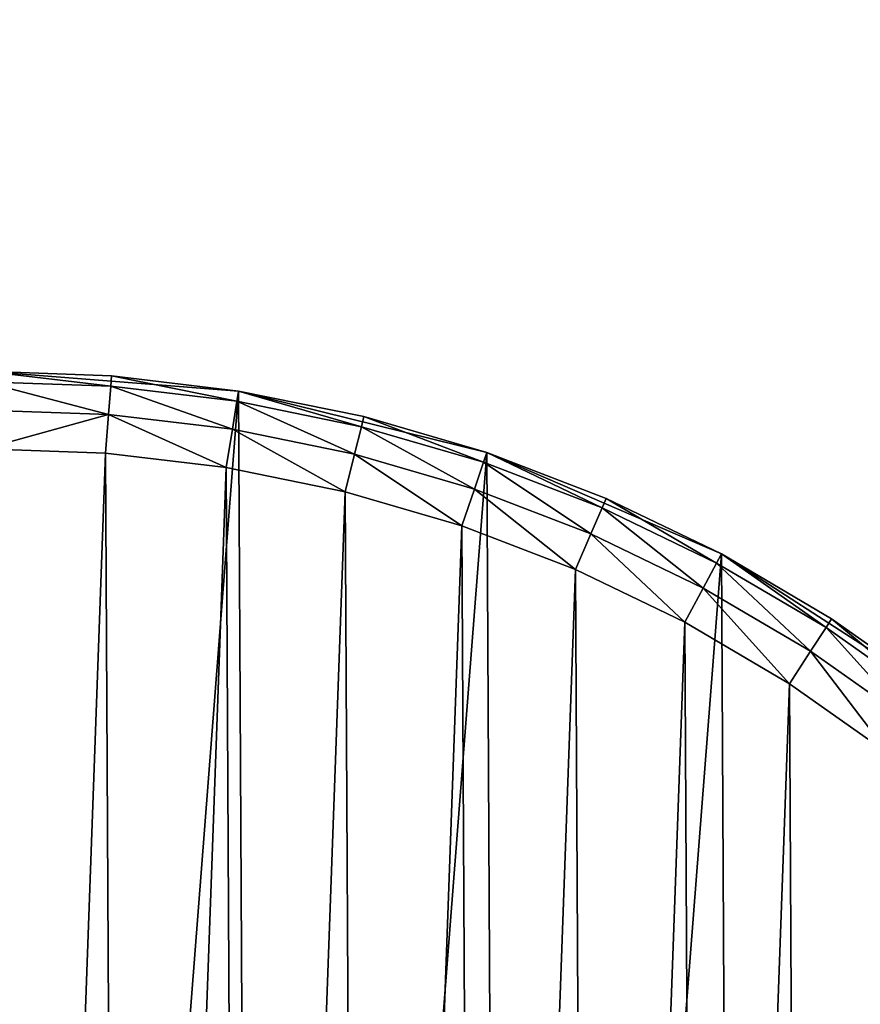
# Model space of a CAD drawing. Header units: millimetres. Extents: x -102 to 98, y 1 to 201.
# Tile 28 of 31: x -1 to 21, y 125 to 150. Entities that reach past the tile are written whole.
import ezdxf

# ---------------------------------------------------------------- set-up
doc = ezdxf.new("R2010")
doc.units = ezdxf.units.MM
doc.header["$LTSCALE"] = 25.4
doc.layers.get('0').update_dxf_attribs({"true_color": 0xff5454})

# ---------------------------------------------------------------- blocks, each defined once
blk = doc.blocks.new('COBA-ANTIQUE-I-9042.STL')
at = {"color": 39, "true_color": 0x42361f}
mesh = blk.add_polyface(dxfattribs=at)
corners = [(98.31854248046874, 201, -35.40000152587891), (-101.6814575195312, 0.9999945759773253, -35.40000152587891), (-101.6814575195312, 201, -35.40000152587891), (98.31854248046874, 0.9999945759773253, -35.40000152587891)]
mesh.append_faces([[corners[k] for k in face] for face in [(0, 1, 2), (1, 0, 3)]], dxfattribs={"vtx0": -1, "color": 39})
mesh = blk.add_polyface(dxfattribs=at)
corners = [(98.31854248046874, 0.9999945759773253, -30), (-101.6814575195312, 201, -30), (-101.6814575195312, 0.9999945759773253, -30), (98.31854248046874, 201, -30)]
mesh.append_faces([[corners[k] for k in face] for face in [(0, 1, 2), (1, 0, 3)]], dxfattribs={"vtx0": -1, "color": 39})
at = {"color": 250, "true_color": 0x262626}
mesh = blk.add_polyface(dxfattribs=at)
corners = [(-69.01798248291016, 169.5385894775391, -46.87224578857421), (66.68187713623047, 33.27354049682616, -47.03926849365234), (-69.40756225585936, 169.363525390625, -47.03915786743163), (66.85713958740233, 33.66347503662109, -46.87224578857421)]
mesh.append_faces([[corners[k] for k in face] for face in [(0, 1, 2), (1, 0, 3)]], dxfattribs={"vtx0": -1, "color": 250})
mesh = blk.add_polyface(dxfattribs=at)
corners = [(-68.84809112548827, 169.5909271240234, -46.76955413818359), (66.85713958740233, 33.66347503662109, -46.87224578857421), (-69.01798248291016, 169.5385894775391, -46.87224578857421), (66.9094772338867, 33.8333625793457, -46.76955413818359)]
mesh.append_faces([[corners[k] for k in face] for face in [(0, 1, 2), (1, 0, 3)]], dxfattribs={"vtx0": -1, "color": 250})
mesh = blk.add_polyface(dxfattribs=at)
corners = [(-68.2953109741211, 169.6959075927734, -46.24999999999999), (66.9094772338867, 33.8333625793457, -46.76955413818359), (-68.84809112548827, 169.5909271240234, -46.76955413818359), (67.0144577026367, 34.38614273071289, -46.24999999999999)]
mesh.append_faces([[corners[k] for k in face] for face in [(0, 1, 2), (1, 0, 3)]], dxfattribs={"vtx0": -1, "color": 250})
mesh = blk.add_polyface(dxfattribs=at)
corners = [(3.956839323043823, 97.76586151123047, -45.4000015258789), (67.03520965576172, 34.60215759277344, -45.84890365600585), (-68.2953109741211, 169.6959075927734, -46.24999999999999)]
mesh.append_faces([[corners[k] for k in face] for face in [(0, 1, 2)]], dxfattribs={"color": 250})
mesh = blk.add_polyface(dxfattribs=at)
corners = [(3.956839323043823, 97.76586151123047, -45.4000015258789), (-68.2953109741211, 169.6959075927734, -46.24999999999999), (-4.915590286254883, 106.6382904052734, -45.4000015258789)]
mesh.append_faces([[corners[k] for k in face] for face in [(0, 1, 2)]], dxfattribs={"color": 250})
mesh = blk.add_polyface(dxfattribs=at)
corners = [(67.03520965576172, 34.60215759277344, -45.84890365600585), (67.0144577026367, 34.38614273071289, -46.24999999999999), (-68.2953109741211, 169.6959075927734, -46.24999999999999)]
mesh.append_faces([[corners[k] for k in face] for face in [(0, 1, 2)]], dxfattribs={"color": 250})
mesh = blk.add_polyface(dxfattribs=at)
corners = [(-69.40756225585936, 169.363525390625, -47.03915786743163), (66.4063720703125, 32.91216659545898, -47.10000228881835), (-69.769287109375, 169.0878295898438, -47.10000228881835), (66.68187713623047, 33.27354049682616, -47.03926849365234)]
mesh.append_faces([[corners[k] for k in face] for face in [(0, 1, 2), (1, 0, 3)]], dxfattribs={"vtx0": -1, "color": 250})
mesh = blk.add_polyface(dxfattribs=at)
corners = [(-69.769287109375, 169.0878295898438, -47.10000228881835), (66.04556274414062, 32.63699340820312, -47.0394401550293), (-70.04498291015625, 168.7261199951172, -47.03916549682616), (66.4063720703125, 32.91216659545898, -47.10000228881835)]
mesh.append_faces([[corners[k] for k in face] for face in [(0, 1, 2), (1, 0, 3)]], dxfattribs={"vtx0": -1, "color": 250})
mesh = blk.add_polyface(dxfattribs=at)
corners = [(-70.04498291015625, 168.7261199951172, -47.03916549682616), (65.65506744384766, 32.46139907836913, -46.87224578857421), (-70.22005462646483, 168.3365173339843, -46.87224578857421), (66.04556274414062, 32.63699340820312, -47.0394401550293)]
mesh.append_faces([[corners[k] for k in face] for face in [(0, 1, 2), (1, 0, 3)]], dxfattribs={"vtx0": -1, "color": 250})
mesh = blk.add_polyface(dxfattribs=at)
corners = [(-70.22005462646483, 168.3365173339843, -46.87224578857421), (65.48517608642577, 32.40906524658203, -46.76955413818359), (-70.2723922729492, 168.1666259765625, -46.76955413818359), (65.65506744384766, 32.46139907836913, -46.87224578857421)]
mesh.append_faces([[corners[k] for k in face] for face in [(0, 1, 2), (1, 0, 3)]], dxfattribs={"vtx0": -1, "color": 250})
mesh = blk.add_polyface(dxfattribs=at)
corners = [(-70.2723922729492, 168.1666259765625, -46.76955413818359), (64.9323959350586, 32.3040771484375, -46.24999999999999), (-70.37737274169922, 167.6138458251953, -46.24999999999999), (65.48517608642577, 32.40906524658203, -46.76955413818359)]
mesh.append_faces([[corners[k] for k in face] for face in [(0, 1, 2), (1, 0, 3)]], dxfattribs={"vtx0": -1, "color": 250})
mesh = blk.add_polyface(dxfattribs=at)
corners = [(-70.37737274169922, 167.6138458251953, -46.24999999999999), (64.9323959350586, 32.3040771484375, -46.24999999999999), (-70.3980941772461, 167.398193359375, -45.84989929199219)]
mesh.append_faces([[corners[k] for k in face] for face in [(0, 1, 2)]], dxfattribs={"color": 250})
mesh = blk.add_polyface(dxfattribs=at)
corners = [(-7.319753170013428, 104.234130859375, -45.4000015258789), (-70.3980941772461, 167.398193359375, -45.84989929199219), (64.9323959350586, 32.3040771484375, -46.24999999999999)]
mesh.append_faces([[corners[k] for k in face] for face in [(0, 1, 2)]], dxfattribs={"color": 250})
mesh = blk.add_polyface(dxfattribs=at)
corners = [(-41.5268440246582, 97.48645019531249, -6.705522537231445e-07), (-40.50875854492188, 110.6146011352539, -6.705522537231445e-07), (-41.56171798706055, 104.0927047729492, -6.705522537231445e-07), (-40.40509414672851, 90.97603607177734, -6.705522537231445e-07), (-38.3966941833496, 116.8742370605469, -6.705522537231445e-07), (-38.22706604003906, 84.73905181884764, -6.705522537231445e-07), (-35.28313064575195, 122.7008590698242, -6.705522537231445e-07), (-35.05216598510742, 78.94561767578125, -6.705522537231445e-07), (-31.25300216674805, 127.9355392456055, -6.705522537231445e-07), (-30.96700477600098, 73.75376892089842, -6.705522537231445e-07), (-26.41624069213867, 132.4355010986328, -6.705522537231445e-07), (-26.08300590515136, 69.30513000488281, -6.705522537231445e-07), (-20.90477752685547, 136.0779724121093, -6.705522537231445e-07), (-20.53339767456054, 65.7210464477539, -6.705522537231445e-07), (-14.86895179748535, 138.7635955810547, -6.705522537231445e-07), (-14.46955871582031, 63.09927749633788, -6.705522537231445e-07), (-8.473404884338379, 140.4191436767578, -6.705522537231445e-07), (-8.056891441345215, 61.5113410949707, -6.705522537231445e-07), (-1.892595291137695, 140.9994354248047, -6.705522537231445e-07), (-1.470318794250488, 61.00055313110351, -6.705522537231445e-07), (4.693976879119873, 140.4886474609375, -6.705522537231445e-07), (5.110491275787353, 61.58084487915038, -6.705522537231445e-07), (11.10664463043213, 138.9007110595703, -6.705522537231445e-07), (11.50603771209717, 63.23638916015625, -6.705522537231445e-07), (17.17048263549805, 136.2789459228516, -6.705522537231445e-07), (17.5418643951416, 65.92202758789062, -6.705522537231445e-07), (22.72009086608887, 132.6948547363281, -6.705522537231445e-07), (23.0533275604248, 69.56449890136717, -6.705522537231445e-07), (27.60408973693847, 128.2462158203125, -6.705522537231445e-07), (27.89008903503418, 74.064453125, -6.705522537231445e-07), (31.68925476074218, 123.0543746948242, -6.705522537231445e-07), (31.92021751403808, 79.29913330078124, -6.705522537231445e-07), (34.86415481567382, 117.2609405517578, -6.705522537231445e-07), (35.03377914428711, 85.12575531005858, -6.705522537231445e-07), (37.04218292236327, 111.0239562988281, -6.705522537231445e-07), (37.14584350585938, 91.38539123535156, -6.705522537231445e-07), (38.1639289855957, 104.513542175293, -6.705522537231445e-07), (38.19880294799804, 97.90728759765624, -6.705522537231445e-07)]
mesh.append_faces([[corners[k] for k in face] for face in [(0, 1, 2), (36, 35, 37)]], dxfattribs={"vtx0": -1, "color": 250})
mesh.append_faces([[corners[k] for k in face] for face in [(1, 3, 4), (4, 5, 6), (6, 7, 8), (8, 9, 10), (10, 11, 12), (12, 13, 14), (14, 15, 16), (16, 17, 18), (18, 19, 20), (20, 21, 22), (22, 23, 24), (24, 25, 26), (26, 27, 28), (28, 29, 30), (30, 31, 32), (32, 33, 34), (34, 35, 36)]], dxfattribs={"vtx0": -1, "vtx1": -1, "color": 250})
mesh.append_faces([[corners[k] for k in face] for face in [(1, 0, 3), (4, 3, 5), (6, 5, 7), (8, 7, 9), (10, 9, 11), (12, 11, 13), (14, 13, 15), (16, 15, 17), (18, 17, 19), (20, 19, 21), (22, 21, 23), (24, 23, 25), (26, 25, 27), (28, 27, 29), (30, 29, 31), (32, 31, 33), (34, 33, 35)]], dxfattribs={"vtx0": -1, "vtx2": -1, "color": 250})
mesh = blk.add_polyface(dxfattribs=at)
corners = [(4.693976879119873, 140.4886474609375, -6.705522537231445e-07), (1.4112548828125, 140.8802642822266, -28), (-1.892595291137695, 140.9994354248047, -6.705522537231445e-07)]
mesh.append_faces([[corners[k] for k in face] for face in [(0, 1, 2)]], dxfattribs={"color": 250})
mesh = blk.add_polyface(dxfattribs=at)
corners = [(-1.892595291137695, 140.9994354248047, -6.705522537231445e-07), (1.4112548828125, 140.8802642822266, -28), (-1.892595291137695, 140.9994354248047, -28)]
mesh.append_faces([[corners[k] for k in face] for face in [(0, 1, 2)]], dxfattribs={"color": 250})
mesh = blk.add_polyface(dxfattribs=at)
corners = [(-1.892595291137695, 140.9994354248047, -28), (1.390538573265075, 140.6131134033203, -29), (-1.89117968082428, 140.7314910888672, -29), (1.4112548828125, 140.8802642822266, -28)]
mesh.append_faces([[corners[k] for k in face] for face in [(0, 1, 2), (1, 0, 3)]], dxfattribs={"vtx0": -1, "color": 250})
mesh = blk.add_polyface(dxfattribs=at)
corners = [(1.4112548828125, 140.8802642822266, -28), (4.651269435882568, 140.22412109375, -29), (1.390538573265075, 140.6131134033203, -29), (4.693976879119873, 140.4886474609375, -28)]
mesh.append_faces([[corners[k] for k in face] for face in [(0, 1, 2), (1, 0, 3)]], dxfattribs={"vtx0": -1, "color": 250})
mesh = blk.add_polyface(dxfattribs=at)
corners = [(4.693976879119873, 140.4886474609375, -6.705522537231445e-07), (4.693976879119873, 140.4886474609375, -28), (1.4112548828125, 140.8802642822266, -28)]
mesh.append_faces([[corners[k] for k in face] for face in [(0, 1, 2)]], dxfattribs={"color": 250})
mesh = blk.add_polyface(dxfattribs=at)
corners = [(-1.89117968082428, 140.7314910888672, -29), (1.333937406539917, 139.8832550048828, -29.7320499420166), (-1.887314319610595, 139.9994506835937, -29.7320499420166), (1.390538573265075, 140.6131134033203, -29)]
mesh.append_faces([[corners[k] for k in face] for face in [(0, 1, 2), (1, 0, 3)]], dxfattribs={"vtx0": -1, "color": 250})
mesh = blk.add_polyface(dxfattribs=at)
corners = [(1.390538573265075, 140.6131134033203, -29), (4.534591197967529, 139.5014343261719, -29.7320499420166), (1.333937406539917, 139.8832550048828, -29.7320499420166), (4.651269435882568, 140.22412109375, -29)]
mesh.append_faces([[corners[k] for k in face] for face in [(0, 1, 2), (1, 0, 3)]], dxfattribs={"vtx0": -1, "color": 250})
mesh = blk.add_polyface(dxfattribs=at)
corners = [(4.693976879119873, 140.4886474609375, -28), (7.868744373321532, 139.5671997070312, -29), (4.651269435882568, 140.22412109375, -29), (7.933149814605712, 139.8273010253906, -28)]
mesh.append_faces([[corners[k] for k in face] for face in [(0, 1, 2), (1, 0, 3)]], dxfattribs={"vtx0": -1, "color": 250})
mesh = blk.add_polyface(dxfattribs=at)
corners = [(11.10664463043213, 138.9007110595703, -6.705522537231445e-07), (7.933149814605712, 139.8273010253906, -28), (4.693976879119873, 140.4886474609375, -6.705522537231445e-07)]
mesh.append_faces([[corners[k] for k in face] for face in [(0, 1, 2)]], dxfattribs={"color": 250})
mesh = blk.add_polyface(dxfattribs=at)
corners = [(4.693976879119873, 140.4886474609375, -6.705522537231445e-07), (7.933149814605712, 139.8273010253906, -28), (4.693976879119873, 140.4886474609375, -28)]
mesh.append_faces([[corners[k] for k in face] for face in [(0, 1, 2)]], dxfattribs={"color": 250})
mesh = blk.add_polyface(dxfattribs=at)
corners = [(4.651269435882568, 140.22412109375, -29), (7.692784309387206, 138.8566131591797, -29.7320499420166), (4.534591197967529, 139.5014343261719, -29.7320499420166), (7.868744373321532, 139.5671997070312, -29)]
mesh.append_faces([[corners[k] for k in face] for face in [(0, 1, 2), (1, 0, 3)]], dxfattribs={"vtx0": -1, "color": 250})
mesh = blk.add_polyface(dxfattribs=at)
corners = [(1.333937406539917, 139.8832550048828, -29.7320499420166), (-1.882036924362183, 138.9994659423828, -30), (-1.887314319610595, 139.9994506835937, -29.7320499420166), (1.256619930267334, 138.8862457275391, -30)]
mesh.append_faces([[corners[k] for k in face] for face in [(0, 1, 2), (1, 0, 3)]], dxfattribs={"vtx0": -1, "color": 250})
mesh = blk.add_polyface(dxfattribs=at)
corners = [(1.333937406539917, 139.8832550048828, -29.7320499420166), (4.375205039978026, 138.5142211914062, -30), (1.256619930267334, 138.8862457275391, -30), (4.534591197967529, 139.5014343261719, -29.7320499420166)]
mesh.append_faces([[corners[k] for k in face] for face in [(0, 1, 2), (1, 0, 3)]], dxfattribs={"vtx0": -1, "color": 250})
mesh = blk.add_polyface(dxfattribs=at)
corners = [(7.933149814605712, 139.8273010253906, -28), (11.0209789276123, 138.6468353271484, -29), (7.868744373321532, 139.5671997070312, -29), (11.10664463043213, 138.9007110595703, -28)]
mesh.append_faces([[corners[k] for k in face] for face in [(0, 1, 2), (1, 0, 3)]], dxfattribs={"vtx0": -1, "color": 250})
mesh = blk.add_polyface(dxfattribs=at)
corners = [(11.10664463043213, 138.9007110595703, -6.705522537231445e-07), (11.10664463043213, 138.9007110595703, -28), (7.933149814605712, 139.8273010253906, -28)]
mesh.append_faces([[corners[k] for k in face] for face in [(0, 1, 2)]], dxfattribs={"color": 250})
mesh = blk.add_polyface(dxfattribs=at)
corners = [(4.534591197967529, 139.5014343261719, -29.7320499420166), (7.452419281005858, 137.8859252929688, -30), (4.375205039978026, 138.5142211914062, -30), (7.692784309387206, 138.8566131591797, -29.7320499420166)]
mesh.append_faces([[corners[k] for k in face] for face in [(0, 1, 2), (1, 0, 3)]], dxfattribs={"vtx0": -1, "color": 250})
mesh = blk.add_polyface(dxfattribs=at)
corners = [(7.868744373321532, 139.5671997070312, -29), (10.78694152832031, 137.9532012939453, -29.7320499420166), (7.692784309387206, 138.8566131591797, -29.7320499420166), (11.0209789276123, 138.6468353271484, -29)]
mesh.append_faces([[corners[k] for k in face] for face in [(0, 1, 2), (1, 0, 3)]], dxfattribs={"vtx0": -1, "color": 250})
mesh = blk.add_polyface(dxfattribs=at)
corners = [(-39.56770324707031, 103.9380722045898, -30), (-39.53457641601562, 97.66213226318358, -30), (-39.68092727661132, 100.7994155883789, -30), (-39.1956787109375, 107.0566558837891, -30), (-39.1296501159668, 94.54764556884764, -30), (-38.56739425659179, 110.1338729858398, -30), (-38.46891403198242, 91.47723388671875, -30), (-37.68714141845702, 113.1486892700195, -30), (-37.55688095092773, 88.4718780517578, -30), (-36.56092834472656, 116.0805206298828, -30), (-36.39978408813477, 85.55209350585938, -30), (-35.19646072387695, 118.9093399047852, -30), (-35.00552749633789, 82.73783874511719, -30), (-33.60304641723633, 121.6158142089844, -30), (-33.3836326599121, 80.04833984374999, -30), (-31.79157829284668, 124.1814727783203, -30), (-31.54517936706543, 77.501953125, -30), (-29.7744255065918, 126.5887680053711, -30), (-29.50272560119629, 75.11608123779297, -30), (-27.56536865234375, 128.8212585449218, -30), (-27.27022552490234, 72.90702819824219, -30), (-25.17950057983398, 130.8637237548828, -30), (-24.86293029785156, 70.88987731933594, -30), (-22.63311576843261, 132.7021636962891, -30), (-22.29727745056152, 69.07840728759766, -30), (-19.94361114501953, 134.3240661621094, -30), (-19.59080123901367, 67.48499298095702, -30), (-17.12935638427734, 135.7183227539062, -30), (-16.76198387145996, 66.12052154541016, -30), (-14.20957660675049, 136.8754272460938, -30), (-13.83015251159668, 64.99431610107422, -30), (-11.20421886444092, 137.7874603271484, -30), (-10.81533336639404, 64.11405944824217, -30), (-8.133808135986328, 138.4481811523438, -30), (-7.73811912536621, 63.48577499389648, -30), (-5.019324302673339, 138.8531188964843, -30), (-4.619534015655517, 63.11375045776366, -30), (-1.882036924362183, 138.9994659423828, -30), (-1.480877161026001, 63.00052642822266, -30), (1.256619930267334, 138.8862457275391, -30), (1.656409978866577, 63.14687347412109, -30), (4.375205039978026, 138.5142211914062, -30), (4.770894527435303, 63.55180358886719, -30), (7.452419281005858, 137.8859252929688, -30), (7.841305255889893, 64.21253967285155, -30), (10.46723842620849, 137.0056762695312, -30), (10.8466625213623, 65.12457275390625, -30), (13.39906978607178, 135.8794708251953, -30), (13.76644229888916, 66.28166961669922, -30), (16.2278881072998, 134.5149993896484, -30), (16.58069610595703, 67.6759262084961, -30), (18.93436431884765, 132.9215850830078, -30), (19.27020263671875, 69.29782104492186, -30), (21.50001716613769, 131.1101226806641, -30), (21.81658554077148, 71.13627624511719, -30), (23.90731239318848, 129.0929565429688, -30), (24.20245552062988, 73.17872619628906, -30), (26.13981246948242, 126.8839111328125, -30), (26.41151046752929, 75.41122436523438, -30), (28.18226432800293, 124.4980392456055, -30), (28.42866516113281, 77.81851959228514, -30), (30.02071762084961, 121.9516525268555, -30), (30.24013328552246, 80.38417816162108, -30), (31.64261245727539, 119.2621459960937, -30), (31.83354759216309, 83.09065246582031, -30), (33.03687286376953, 116.4478988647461, -30), (33.19801712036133, 85.91947174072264, -30), (34.1939697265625, 113.5281143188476, -30), (34.32422637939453, 88.85130310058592, -30), (35.10600280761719, 110.5227584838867, -30), (35.2044792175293, 91.86611938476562, -30), (35.7667350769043, 107.4523468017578, -30), (35.83276367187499, 94.94333648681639, -30), (36.17166519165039, 104.3378601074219, -30), (36.20478820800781, 98.06192016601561, -30), (36.31801223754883, 101.2005767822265, -30)]
mesh.append_faces([[corners[k] for k in face] for face in [(0, 1, 2), (74, 73, 75)]], dxfattribs={"vtx0": -1, "color": 250})
mesh.append_faces([[corners[k] for k in face] for face in [(1, 3, 4), (4, 5, 6), (6, 7, 8), (8, 9, 10), (10, 11, 12), (12, 13, 14), (14, 15, 16), (16, 17, 18), (18, 19, 20), (20, 21, 22), (22, 23, 24), (24, 25, 26), (26, 27, 28), (28, 29, 30), (30, 31, 32), (32, 33, 34), (34, 35, 36), (36, 37, 38), (38, 39, 40), (40, 41, 42), (42, 43, 44), (44, 45, 46), (46, 47, 48), (48, 49, 50), (50, 51, 52), (52, 53, 54), (54, 55, 56), (56, 57, 58), (58, 59, 60), (60, 61, 62), (62, 63, 64), (64, 65, 66), (66, 67, 68), (68, 69, 70), (70, 71, 72), (72, 73, 74)]], dxfattribs={"vtx0": -1, "vtx1": -1, "color": 250})
mesh.append_faces([[corners[k] for k in face] for face in [(1, 0, 3), (4, 3, 5), (6, 5, 7), (8, 7, 9), (10, 9, 11), (12, 11, 13), (14, 13, 15), (16, 15, 17), (18, 17, 19), (20, 19, 21), (22, 21, 23), (24, 23, 25), (26, 25, 27), (28, 27, 29), (30, 29, 31), (32, 31, 33), (34, 33, 35), (36, 35, 37), (38, 37, 39), (40, 39, 41), (42, 41, 43), (44, 43, 45), (46, 45, 47), (48, 47, 49), (50, 49, 51), (52, 51, 53), (54, 53, 55), (56, 55, 57), (58, 57, 59), (60, 59, 61), (62, 61, 63), (64, 63, 65), (66, 65, 67), (68, 67, 69), (70, 69, 71), (72, 71, 73)]], dxfattribs={"vtx0": -1, "vtx2": -1, "color": 250})
mesh = blk.add_polyface(dxfattribs=at)
corners = [(7.692784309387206, 138.8566131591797, -29.7320499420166), (10.46723842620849, 137.0056762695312, -30), (7.452419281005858, 137.8859252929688, -30), (10.78694152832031, 137.9532012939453, -29.7320499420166)]
mesh.append_faces([[corners[k] for k in face] for face in [(0, 1, 2), (1, 0, 3)]], dxfattribs={"vtx0": -1, "color": 250})
mesh = blk.add_polyface(dxfattribs=at)
corners = [(11.10664463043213, 138.9007110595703, -28), (14.08644580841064, 137.4692840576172, -29), (11.0209789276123, 138.6468353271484, -29), (14.19278430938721, 137.7152252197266, -28)]
mesh.append_faces([[corners[k] for k in face] for face in [(0, 1, 2), (1, 0, 3)]], dxfattribs={"vtx0": -1, "color": 250})
mesh = blk.add_polyface(dxfattribs=at)
corners = [(17.17048263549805, 136.2789459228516, -6.705522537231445e-07), (14.19278430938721, 137.7152252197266, -28), (11.10664463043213, 138.9007110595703, -6.705522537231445e-07)]
mesh.append_faces([[corners[k] for k in face] for face in [(0, 1, 2)]], dxfattribs={"color": 250})
mesh = blk.add_polyface(dxfattribs=at)
corners = [(11.10664463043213, 138.9007110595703, -6.705522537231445e-07), (14.19278430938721, 137.7152252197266, -28), (11.10664463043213, 138.9007110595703, -28)]
mesh.append_faces([[corners[k] for k in face] for face in [(0, 1, 2)]], dxfattribs={"color": 250})
mesh = blk.add_polyface(dxfattribs=at)
corners = [(11.0209789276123, 138.6468353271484, -29), (13.79592514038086, 136.7973480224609, -29.7320499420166), (10.78694152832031, 137.9532012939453, -29.7320499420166), (14.08644580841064, 137.4692840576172, -29)]
mesh.append_faces([[corners[k] for k in face] for face in [(0, 1, 2), (1, 0, 3)]], dxfattribs={"vtx0": -1, "color": 250})
mesh = blk.add_polyface(dxfattribs=at)
corners = [(10.78694152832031, 137.9532012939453, -29.7320499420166), (13.39906978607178, 135.8794708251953, -30), (10.46723842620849, 137.0056762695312, -30), (13.79592514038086, 136.7973480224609, -29.7320499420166)]
mesh.append_faces([[corners[k] for k in face] for face in [(0, 1, 2), (1, 0, 3)]], dxfattribs={"vtx0": -1, "color": 250})
mesh = blk.add_polyface(dxfattribs=at)
corners = [(14.19278430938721, 137.7152252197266, -28), (17.0442008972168, 136.0426177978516, -29), (14.08644580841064, 137.4692840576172, -29), (17.17048263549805, 136.2789459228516, -28)]
mesh.append_faces([[corners[k] for k in face] for face in [(0, 1, 2), (1, 0, 3)]], dxfattribs={"vtx0": -1, "color": 250})
mesh = blk.add_polyface(dxfattribs=at)
corners = [(17.17048263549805, 136.2789459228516, -6.705522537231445e-07), (17.17048263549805, 136.2789459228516, -28), (14.19278430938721, 137.7152252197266, -28)]
mesh.append_faces([[corners[k] for k in face] for face in [(0, 1, 2)]], dxfattribs={"color": 250})
mesh = blk.add_polyface(dxfattribs=at)
corners = [(14.08644580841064, 137.4692840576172, -29), (16.69918632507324, 135.39697265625, -29.7320499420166), (13.79592514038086, 136.7973480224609, -29.7320499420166), (17.0442008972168, 136.0426177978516, -29)]
mesh.append_faces([[corners[k] for k in face] for face in [(0, 1, 2), (1, 0, 3)]], dxfattribs={"vtx0": -1, "color": 250})
mesh = blk.add_polyface(dxfattribs=at)
corners = [(13.79592514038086, 136.7973480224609, -29.7320499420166), (16.2278881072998, 134.5149993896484, -30), (13.39906978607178, 135.8794708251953, -30), (16.69918632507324, 135.39697265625, -29.7320499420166)]
mesh.append_faces([[corners[k] for k in face] for face in [(0, 1, 2), (1, 0, 3)]], dxfattribs={"vtx0": -1, "color": 250})
mesh = blk.add_polyface(dxfattribs=at)
corners = [(17.17048263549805, 136.2789459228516, -28), (19.87403869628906, 134.3765869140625, -29), (17.0442008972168, 136.0426177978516, -29), (20.01940727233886, 134.6016693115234, -28)]
mesh.append_faces([[corners[k] for k in face] for face in [(0, 1, 2), (1, 0, 3)]], dxfattribs={"vtx0": -1, "color": 250})
mesh = blk.add_polyface(dxfattribs=at)
corners = [(22.72009086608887, 132.6948547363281, -6.705522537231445e-07), (20.01940727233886, 134.6016693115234, -28), (17.17048263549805, 136.2789459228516, -6.705522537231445e-07)]
mesh.append_faces([[corners[k] for k in face] for face in [(0, 1, 2)]], dxfattribs={"color": 250})
mesh = blk.add_polyface(dxfattribs=at)
corners = [(17.17048263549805, 136.2789459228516, -6.705522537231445e-07), (20.01940727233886, 134.6016693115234, -28), (17.17048263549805, 136.2789459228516, -28)]
mesh.append_faces([[corners[k] for k in face] for face in [(0, 1, 2)]], dxfattribs={"color": 250})
mesh = blk.add_polyface(dxfattribs=at)
corners = [(17.0442008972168, 136.0426177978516, -29), (19.47688484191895, 133.7616271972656, -29.7320499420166), (16.69918632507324, 135.39697265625, -29.7320499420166), (19.87403869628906, 134.3765869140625, -29)]
mesh.append_faces([[corners[k] for k in face] for face in [(0, 1, 2), (1, 0, 3)]], dxfattribs={"vtx0": -1, "color": 250})
mesh = blk.add_polyface(dxfattribs=at)
corners = [(16.69918632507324, 135.39697265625, -29.7320499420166), (18.93436431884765, 132.9215850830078, -30), (16.2278881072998, 134.5149993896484, -30), (19.47688484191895, 133.7616271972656, -29.7320499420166)]
mesh.append_faces([[corners[k] for k in face] for face in [(0, 1, 2), (1, 0, 3)]], dxfattribs={"vtx0": -1, "color": 250})
mesh = blk.add_polyface(dxfattribs=at)
corners = [(20.01940727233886, 134.6016693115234, -28), (22.55663108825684, 132.4825439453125, -29), (19.87403869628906, 134.3765869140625, -29), (22.72009086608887, 132.6948547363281, -28)]
mesh.append_faces([[corners[k] for k in face] for face in [(0, 1, 2), (1, 0, 3)]], dxfattribs={"vtx0": -1, "color": 250})
mesh = blk.add_polyface(dxfattribs=at)
corners = [(22.72009086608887, 132.6948547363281, -6.705522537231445e-07), (22.72009086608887, 132.6948547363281, -28), (20.01940727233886, 134.6016693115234, -28)]
mesh.append_faces([[corners[k] for k in face] for face in [(0, 1, 2)]], dxfattribs={"color": 250})
mesh = blk.add_polyface(dxfattribs=at)
corners = [(19.87403869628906, 134.3765869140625, -29), (22.11005210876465, 131.9024810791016, -29.7320499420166), (19.47688484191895, 133.7616271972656, -29.7320499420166), (22.55663108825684, 132.4825439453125, -29)]
mesh.append_faces([[corners[k] for k in face] for face in [(0, 1, 2), (1, 0, 3)]], dxfattribs={"vtx0": -1, "color": 250})
mesh = blk.add_polyface(dxfattribs=at)
corners = [(19.47688484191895, 133.7616271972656, -29.7320499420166), (21.50001716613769, 131.1101226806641, -30), (18.93436431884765, 132.9215850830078, -30), (22.11005210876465, 131.9024810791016, -29.7320499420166)]
mesh.append_faces([[corners[k] for k in face] for face in [(0, 1, 2), (1, 0, 3)]], dxfattribs={"vtx0": -1, "color": 250})

msp = doc.modelspace()

# ---------------------------------------------------------------- block references
at = {"color": 0}
msp.add_blockref('COBA-ANTIQUE-I-9042.STL', (0, 0), dxfattribs=at)

doc.saveas('drawing.dxf')
